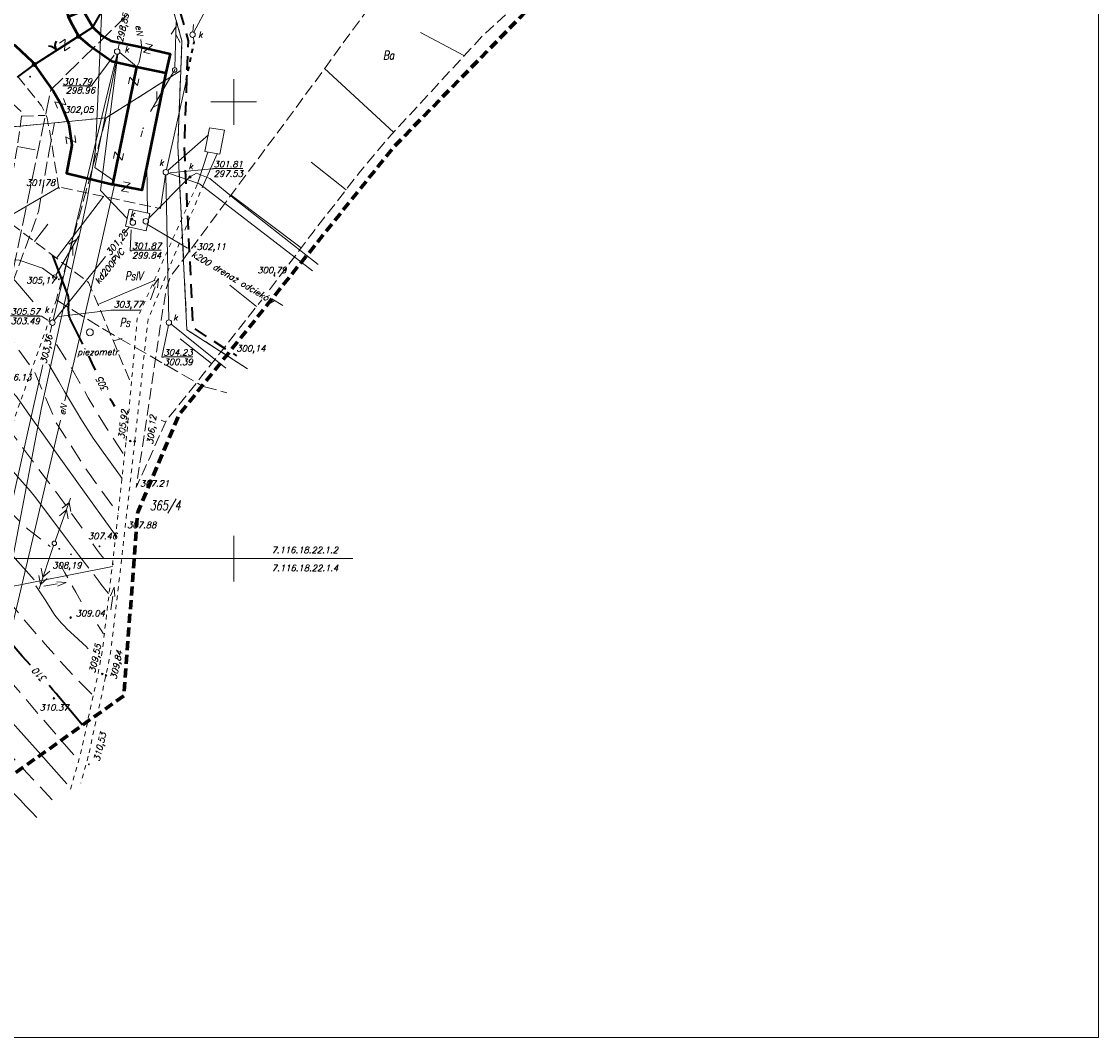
# Model space of a CAD drawing. Header units: metres. Extents: x 7477803 to 7478145, y 5500698 to 5500984.
# Tile 40 of 42: x 7478027 to 7478145, y 5500698 to 5500809. Entities that reach past the tile are written whole.
import ezdxf
from ezdxf.enums import TextEntityAlignment as Align

# ---------------------------------------------------------------- set-up
doc = ezdxf.new("R2010")
doc.units = ezdxf.units.M
doc.header["$MEASUREMENT"] = 0
for name, pattern in [('EGBK02', [2, 1.5, -0.5]), ('EGBU01', [1, 0.5, -0.5]), ('l215_500', [2.5, 1.5, -0.4125, 0.175, -0.4125]), ('l217_500', [2, 1.5, -0.5]), ('l218_500', [1, 0.5, -0.5]), ('l266_500', [1, 0.5, -0.5]), ('l641_500', [1.5, 1, -0.5]), ('l812_500', [3, 2, -1]), ('l823_500', [1.75, 1.25, -0.5]), ('SUPX_P', [2.5, 2, -0.5])]:
    doc.linetypes.add(name, pattern=pattern)
for name, color, linetype, lineweight in [('203-Punkt załamania granicy działki nie stabilizowany', 7, 'Continuous', 13), ('budynek', 7, 'Continuous', 50), ('e_opisy', 7, 'Continuous', 18), ('e_Proj', 7, 'l641_500', 18), ('e_slupy', 7, 'Continuous', 18), ('eNN', 7, 'Continuous', 18), ('funkcja_kondygnacja', 7, 'Continuous', 18), ('gr_dzialki', 7, 'Continuous', 18), ('gr_klasy', 7, 'l217_500', 18), ('gr_uzytek', 7, 'l218_500', 18), ('k', 7, 'Continuous', 18), ('k_elem_naziemne', 7, 'Continuous', 18), ('k_opis', 7, 'Continuous', 18), ('k_rzedne', 7, 'Continuous', 18), ('kraweznik', 7, 'Continuous', 50), ('nazwa_cieku', 7, 'Continuous', 18), ('nr_dzialki', 7, 'Continuous', 18), ('ogr_symb', 7, 'l901_500', 35), ('ogr_w_skali', 7, 'Continuous', 35), ('opis_klasy', 7, 'Continuous', 18), ('opis_uzytek', 7, 'Continuous', 18), ('pkt_wys', 7, 'Continuous', 18), ('pob_gr_obrebu', 7, 'Continuous', 35), ('przehaczenie', 7, 'Continuous', 18), ('przepust', 7, 'l266_500', 35), ('robocza11', 7, 'Continuous', 18), ('robocza38', 7, 'Continuous', 18), ('robocza49', 7, 'Continuous', 18), ('robocza50', 7, 'Continuous', 18), ('rowy', 7, 'l266_500', 18), ('schody', 7, 'Continuous', 18), ('skarp_wypel', 7, 'Continuous', 18), ('skarpa_gora', 7, 'l823_500', 18), ('t', 7, 'Continuous', 18), ('t_slupy', 7, 'Continuous', 18), ('w', 7, 'Continuous', 18), ('warst_ciagla', 7, 'Continuous', 13), ('warst_opis', 7, 'Continuous', 13), ('warst_pogrub', 7, 'Continuous', 35), ('warst_przeryw', 7, 'l812_500', 13), ('zakresy', 7, 'l215_500', 70)]:
    doc.layers.add(name, color=color, linetype=linetype, lineweight=lineweight)
doc.styles.get("Standard").update_dxf_attribs({"font": 'txt.shx', "width": 0.75})
doc.styles.add('Style-ITALIC_1250', font='ITALIC_1250.shx')
doc.linetypes.add('l901_500', pattern='A,3.75,[37,dgnlstyle-2015all.shx,S=0.002778,R=0,X=0,Y=0],3.75', length=7.5)

# ---------------------------------------------------------------- blocks, each defined once
blk = doc.blocks.new('203')
at = {"linetype": 'Continuous', "lineweight": 13}
h = blk.add_hatch(color=0, dxfattribs=at)
edge = h.paths.add_edge_path()
edge.add_arc((0, 0), 0.045, 0, 360)
blk = doc.blocks.new('993')
at = {"layer": 'nazwa_cieku', "color": 134, "linetype": 'Continuous', "lineweight": 18}
for p, q in [((0, 0), (1.5, 0)), ((1.5, 0.25), (2.5, 0)), ((2.5, 0), (1.5, -0.25))]:
    blk.add_line(p, q, dxfattribs=at)
blk = doc.blocks.new('506')
at = {"layer": 'robocza38', "color": 32, "linetype": 'Continuous', "lineweight": 18}
blk.add_circle((0, 0), 0.3, dxfattribs=at)
blk = doc.blocks.new('511_5')
at = {"layer": 'e_slupy', "color": 1, "linetype": 'Continuous', "lineweight": 18}
blk.add_circle((0, 0), 0.25, dxfattribs=at)
blk = doc.blocks.new('506_5')
at = {"layer": 'k_elem_naziemne', "color": 24, "linetype": 'Continuous', "lineweight": 18}
blk.add_circle((0, 0), 0.3, dxfattribs=at)
blk = doc.blocks.new('993_5')
at = {"layer": 'nazwa_cieku', "color": 134, "linetype": 'Continuous', "lineweight": 18}
for p, q in [((1.5, 0), (0, 0)), ((2.5, 0), (1.5, 0.25)), ((2.5, 0), (1.5, -0.25))]:
    blk.add_line(p, q, dxfattribs=at)
blk = doc.blocks.new('506_5_3')
at = {"layer": 'k_elem_naziemne', "color": 24, "linetype": 'Continuous', "lineweight": 18}
blk.add_circle((0, 0), 0.3, dxfattribs=at)
blk = doc.blocks.new('501_5')
at = {"layer": 'k_elem_naziemne', "linetype": 'Continuous', "lineweight": 18}
h = blk.add_hatch(color=24, dxfattribs=at)
edge = h.paths.add_edge_path()
edge.add_arc((0, 0), 0.125, 0, 360)
at = {"layer": 'k_elem_naziemne', "color": 24, "linetype": 'Continuous', "lineweight": 18}
blk.add_circle((0, 0), 0.125, dxfattribs=at)
blk = doc.blocks.new('511_5_2')
at = {"layer": 't_slupy', "color": 30, "linetype": 'Continuous', "lineweight": 18}
blk.add_circle((0, 0), 0.25, dxfattribs=at)
blk = doc.blocks.new('SUPT01')
at = {"layer": 't_slupy', "color": 30, "linetype": 'Continuous', "lineweight": 18}
for p, q in [((5, 0), (105, 0)), ((60.7, -10), (78, 0)), ((95.3, 0), (78, 10))]:
    blk.add_line(p, q, dxfattribs=at)
blk = doc.blocks.new('SUPT1')
at = {"layer": 't_slupy', "color": 30, "linetype": 'Continuous', "lineweight": 18, "xscale": 0.05000000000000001, "yscale": 0.05000000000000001, "zscale": 0.05000000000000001}
blk.add_blockref('SUPT01', (0, 0), dxfattribs=at)
blk = doc.blocks.new('140')
at = {"layer": 'pkt_wys', "linetype": 'Continuous', "lineweight": 18}
h = blk.add_hatch(color=7, dxfattribs=at)
edge = h.paths.add_edge_path()
edge.add_arc((0, 0), 0.045, 0, 360)
at = {"layer": 'pkt_wys', "color": 7, "linetype": 'Continuous', "lineweight": 18}
blk.add_circle((0, 0), 0.045, dxfattribs=at)
blk = doc.blocks.new('991')
at = {"layer": 'przehaczenie', "color": 7, "linetype": 'Continuous', "lineweight": 18}
for p, q in [((-0.38, 0.5), (0.37, 0.5)), ((-0.38, -0.5), (0.37, 0.5)), ((-0.38, -0.5), (0.37, -0.5))]:
    blk.add_line(p, q, dxfattribs=at)
blk = doc.blocks.new('801_2')
at = {"layer": 'pkt_wys', "linetype": 'Continuous', "lineweight": 18}
h = blk.add_hatch(color=7, dxfattribs=at)
edge = h.paths.add_edge_path()
edge.add_arc((0, 0), 0.09, 0, 360)
at = {"layer": 'pkt_wys', "color": 7, "linetype": 'Continuous', "lineweight": 18}
blk.add_circle((0, 0), 0.09, dxfattribs=at)
blk = doc.blocks.new('991_5')
at = {"layer": 'przehaczenie', "color": 7, "linetype": 'Continuous', "lineweight": 18, "flags": 128}
blk.add_lwpolyline([(-0.38, 0.5), (0.38, 0.5), (-0.38, -0.5), (0.38, -0.5)], dxfattribs=at)
blk = doc.blocks.new('991_5_1')
at = {"layer": 'przehaczenie', "color": 7, "linetype": 'Continuous', "lineweight": 18, "flags": 128}
blk.add_lwpolyline([(-0.38, 0.5), (0.38, 0.5), (-0.38, -0.5), (0.38, -0.5)], dxfattribs=at)
blk = doc.blocks.new('SUPE03')
at = {"layer": 'e_slupy', "color": 1, "linetype": 'Continuous', "lineweight": 18}
for p, q in [((5, 0), (105, 0)), ((78, 0), (60.7, 10)), ((60.7, -10), (78, 0)), ((95.3, 0), (78, 10)), ((78, -10), (95.3, 0))]:
    blk.add_line(p, q, dxfattribs=at)
blk = doc.blocks.new('SUPE3')
at = {"layer": 'e_slupy', "color": 1, "linetype": 'Continuous', "lineweight": 18, "xscale": 0.05, "yscale": 0.05, "zscale": 0.05}
blk.add_blockref('SUPE03', (0, 0), dxfattribs=at)

msp = doc.modelspace()

# ---------------------------------------------------------------- hatches: boundary and pattern name
at = {"layer": 'ogr_w_skali', "linetype": 'Continuous', "lineweight": 35}
h = msp.add_hatch(color=7, dxfattribs=at)
edge = h.paths.add_edge_path()
edge.add_arc((7478033, 5500807.19), 0.17, 0, 360)
h = msp.add_hatch(color=7, dxfattribs=at)
edge = h.paths.add_edge_path()
edge.add_arc((7478028.16, 5500804.1), 0.17, 0, 360)

# ---------------------------------------------------------------- linework, layer by layer
at = {"layer": 'budynek', "color": 7, "linetype": 'Continuous', "lineweight": 50, "flags": 128}
msp.add_lwpolyline([(7478042.57, 5500803.19), (7478039.94, 5500790.32), (7478036.74, 5500790.97), (7478039.37, 5500803.84), (7478042.57, 5500803.19)], close=True, dxfattribs=at)
at = {"layer": 'e_Proj', "color": 1, "linetype": 'SUPX_P', "lineweight": 18, "flags": 128}
msp.add_lwpolyline([(7478085.72, 5500828.46), (7478062.59, 5500828.39), (7478057.72, 5500828.46), (7478045.09, 5500816.16), (7478029.95, 5500801.31), (7478024.95, 5500777.24), (7478020.36, 5500757.7), (7478013.92, 5500735.55), (7478010.54, 5500720.26)], dxfattribs=at)
at = {"layer": 'eNN', "color": 1, "linetype": 'Continuous', "lineweight": 18, "flags": 128}
for points in [[(7478039.37, 5500803.84), (7478039.63, 5500804.34), (7478039.95, 5500805.84), (7478039.81, 5500806.85)], [(7478031.5, 5500767.26), (7478034.41, 5500779.78), (7478036.94, 5500790.92)], [(7478021.08, 5500721.8), (7478022.35, 5500727.71), (7478025.64, 5500742.27), (7478028.58, 5500754.67), (7478031.01, 5500765.16)]]:
    msp.add_lwpolyline(points, dxfattribs=at)
at = {"layer": 'gr_dzialki', "color": 96, "linetype": 'Continuous', "lineweight": 18, "flags": 128}
for points in [[(7478044.33, 5500806.69), (7478040.64, 5500819.82)], [(7478044.33, 5500806.69), (7478044.2, 5500803.44)], [(7478044.2, 5500803.44), (7478036.02, 5500798.26)], [(7478044.2, 5500803.44), (7478043.88, 5500795.19)], [(7478036.02, 5500798.26), (7478004.67, 5500795.23)], [(7478044.88, 5500775.05), (7478043.88, 5500795.19)], [(7478051.52, 5500770.78), (7478044.88, 5500775.05)]]:
    msp.add_lwpolyline(points, dxfattribs=at)
at = {"layer": 'gr_klasy', "color": 96, "linetype": 'EGBK02', "lineweight": 18, "flags": 128}
for points in [[(7478044.2, 5500803.44), (7478036.02, 5500798.26)], [(7478043.88, 5500795.19), (7478044.2, 5500803.44)], [(7478036.02, 5500798.26), (7478030.57, 5500778.31)], [(7478030.37, 5500797.71), (7478012.78, 5500796.01)], [(7478029.75, 5500794.44), (7478030.37, 5500797.71)], [(7478028.63, 5500788.01), (7478029.75, 5500794.44)], [(7478044.88, 5500775.05), (7478043.88, 5500795.19)], [(7478025.09, 5500778.3), (7478028.63, 5500788.01)], [(7478030.57, 5500778.31), (7478035.63, 5500775.18)], [(7478035.63, 5500775.18), (7478046.65, 5500768.85)], [(7478051.52, 5500770.78), (7478044.88, 5500775.05)], [(7478046.65, 5500768.85), (7478049.26, 5500768.14)]]:
    msp.add_lwpolyline(points, dxfattribs=at)
at = {"layer": 'gr_uzytek', "color": 96, "linetype": 'EGBU01', "lineweight": 18}
msp.add_line((7478030.37, 5500797.71), (7478036.02, 5500798.26), dxfattribs=at)
at = {"layer": 'gr_uzytek', "color": 96, "linetype": 'EGBU01', "lineweight": 18, "flags": 128}
for points in [[(7478040.73, 5500827.51), (7478040.64, 5500819.82), (7478044.33, 5500806.69), (7478044.2, 5500803.44)], [(7478030.57, 5500778.31), (7478022.71, 5500756.1), (7478014.63, 5500723.4), (7478013.16, 5500719.33)]]:
    msp.add_lwpolyline(points, dxfattribs=at)
at = {"layer": 'k', "color": 24, "linetype": 'Continuous', "lineweight": 18}
for p, q in [((7478037.33, 5500805.79), (7478037.46, 5500806.34)), ((7478036.46, 5500802.17), (7478037.23, 5500805.21)), ((7478037.51, 5500805.4), (7478039.37, 5500803.84)), ((7478030.21, 5500776.13), (7478036.46, 5500802.17)), ((7478042.78, 5500792.5), (7478047.23, 5500796.39)), ((7478040.5, 5500793.07), (7478040.57, 5500787.82)), ((7478042.51, 5500792), (7478041.99, 5500788.33)), ((7478042.56, 5500792), (7478042.88, 5500776.15)), ((7478046.24, 5500791.03), (7478042.84, 5500792.2)), ((7478046.24, 5500791.03), (7478058.64, 5500781.49)), ((7478038.54, 5500786.29), (7478038.07, 5500785.7)), ((7478040.56, 5500786.57), (7478044.92, 5500783.97)), ((7478035.96, 5500783.08), (7478030.33, 5500776.07)), ((7478030.07, 5500775.54), (7478029.9, 5500774.76)), ((7478029.1, 5500771.2), (7478020.15, 5500731.46))]:
    msp.add_line(p, q, dxfattribs=at)
at = {"layer": 'k', "color": 24, "linetype": 'Continuous', "lineweight": 18, "flags": 128}
for points in [[(7478045.52, 5500807.68), (7478045.58, 5500808.49)], [(7478045.67, 5500806.56), (7478045.56, 5500807.07)], [(7478037.32, 5500805.21), (7478034.78, 5500792.8), (7478036.82, 5500791.39)], [(7478037.32, 5500805.21), (7478035.41, 5500790.31), (7478038.33, 5500787.24)], [(7478042.62, 5500792.59), (7478044.81, 5500802.42)], [(7478059.25, 5500782.2), (7478050.13, 5500789.34), (7478047.4, 5500791.62), (7478045.93, 5500792.21), (7478045.2, 5500791.79), (7478040.7, 5500787.26)], [(7478054.19, 5500778.43), (7478055.39, 5500777.71)], [(7478043.13, 5500775.65), (7478049.13, 5500770.83)]]:
    msp.add_lwpolyline(points, dxfattribs=at)
msp.add_lwpolyline([(7478040.81, 5500787.77), (7478040.4, 5500785.89), (7478038.14, 5500786.38), (7478038.55, 5500788.26), (7478040.81, 5500787.77)], close=True, dxfattribs=at)
at = {"layer": 'k_rzedne', "color": 24, "linetype": 'Continuous', "lineweight": 18, "flags": 128}
for points in [[(7478047.39, 5500810.55), (7478047.21, 5500810.55), (7478045.63, 5500807.63)], [(7478033.75, 5500801.71), (7478034.39, 5500801.71), (7478036.91, 5500805.13)], [(7478047.8, 5500792.66), (7478047.62, 5500792.66), (7478042.99, 5500792.25)], [(7478038.85, 5500783.71), (7478038.67, 5500783.71), (7478038.76, 5500785.99)], [(7478030.83, 5500776.52), (7478036.54, 5500777.2), (7478039.72, 5500777.2)], [(7478027.37, 5500776.54), (7478028.93, 5500776.54), (7478029.63, 5500776.1)], [(7478042.3, 5500772.04), (7478042.12, 5500772.04), (7478042.84, 5500775.54)]]:
    msp.add_lwpolyline(points, dxfattribs=at)
at = {"layer": 'kraweznik', "color": 7, "linetype": 'Continuous', "lineweight": 50, "flags": 128}
for points in [[(7478031.64, 5500818.53), (7478030.95, 5500814.56), (7478031.18, 5500812.59), (7478031.44, 5500811.21), (7478031.88, 5500809.33), (7478032.33, 5500808.4), (7478033, 5500807.19), (7478034.21, 5500806.19), (7478036.66, 5500804.46), (7478039.37, 5500803.84)], [(7478031.88, 5500809.33), (7478033.52, 5500809.99), (7478034.55, 5500808.19), (7478035.57, 5500807.23), (7478036.54, 5500806.7), (7478039.43, 5500806.11), (7478043.04, 5500805.26), (7478042.57, 5500803.19)], [(7478021.47, 5500807.47), (7478023.73, 5500807.13), (7478026.05, 5500806.17), (7478027.96, 5500804.38), (7478029.35, 5500802.43), (7478030.25, 5500801.15), (7478031.02, 5500799.82), (7478031.92, 5500797.56), (7478032.26, 5500795.25), (7478031.69, 5500792.19), (7478036.74, 5500790.97)]]:
    msp.add_lwpolyline(points, dxfattribs=at)
at = {"layer": 'ogr_symb', "color": 7, "linetype": 'l901_500', "lineweight": 35, "flags": 128}
msp.add_lwpolyline([(7478026.32, 5500802.71), (7478028.17, 5500804.08), (7478034.55, 5500808.19), (7478045.42, 5500827.25), (7478069.85, 5500827.2)], dxfattribs=at)
at = {"layer": 'ogr_w_skali', "color": 7, "linetype": 'Continuous', "lineweight": 35}
msp.add_line((7478028.16, 5500804.1), (7478033, 5500807.19), dxfattribs=at)
for centre in [(7478033, 5500807.19), (7478028.16, 5500804.1)]:
    msp.add_circle(centre, 0.17, dxfattribs=at)
for centre, start, end in [((7478029.74, 5500805.1), 32.5468, 92.5468), ((7478031.42, 5500806.18), 152.5468, 212.5468)]:
    msp.add_arc(centre, 1, start, end, dxfattribs=at)
at = {"layer": 'pob_gr_obrebu', "color": 7, "linetype": 'Continuous', "lineweight": 35}
for p, q in [((7478044.11, 5500809.88), (7478044.52, 5500808.44)), ((7478044.94, 5500805.01), (7478044.88, 5500803.51)), ((7478044.84, 5500802.51), (7478044.79, 5500801.01)), ((7478044.75, 5500800.01), (7478044.69, 5500798.51)), ((7478044.65, 5500797.51), (7478044.59, 5500796.01)), ((7478044.56, 5500795.02), (7478044.64, 5500793.52)), ((7478044.69, 5500792.52), (7478044.76, 5500791.02)), ((7478044.81, 5500790.02), (7478044.88, 5500788.52)), ((7478044.93, 5500787.52), (7478045.01, 5500786.03)), ((7478045.06, 5500785.03), (7478045.13, 5500783.53)), ((7478045.18, 5500782.53), (7478045.25, 5500781.03)), ((7478045.3, 5500780.03), (7478045.37, 5500778.54)), ((7478045.42, 5500777.54), (7478045.5, 5500776.04)), ((7478045.73, 5500775.14), (7478046.99, 5500774.33)), ((7478047.83, 5500773.79), (7478049.09, 5500772.98)), ((7478049.93, 5500772.44), (7478050.29, 5500772.21))]:
    msp.add_line(p, q, dxfattribs=at)
at = {"layer": 'pob_gr_obrebu', "color": 7, "linetype": 'Continuous', "lineweight": 35, "flags": 128}
msp.add_lwpolyline([(7478044.79, 5500807.48), (7478045.01, 5500806.68), (7478044.98, 5500806.01)], dxfattribs=at)
at = {"layer": 'przepust', "color": 7, "linetype": 'l266_500', "lineweight": 35}
msp.add_line((7478044.81, 5500802.42), (7478045.67, 5500806.56), dxfattribs=at)
at = {"layer": 'robocza11', "color": 7, "linetype": 'Continuous', "lineweight": 18, "flags": 128}
msp.add_lwpolyline([(7478015, 5500697.57), (7478144.73, 5500697.57), (7478144.73, 5500983.57), (7477803.26, 5500983.57), (7477803.26, 5500697.57), (7478010.82, 5500697.57), (7478015, 5500697.57)], close=True, dxfattribs=at)
at = {"layer": 'robocza49', "color": 7, "linetype": 'Continuous', "lineweight": 13}
for p, q in [((7478050, 5500797.5), (7478050, 5500802.5)), ((7478047.5, 5500800), (7478052.5, 5500800)), ((7478050, 5500750), (7478050, 5500752.5)), ((7478000, 5500750), (7478063.04, 5500750)), ((7478050, 5500747.5), (7478050, 5500750))]:
    msp.add_line(p, q, dxfattribs=at)
at = {"layer": 'rowy', "color": 7, "linetype": 'Continuous', "lineweight": 18}
for p, q in [((7478016.42, 5500745.09), (7478036.73, 5500749.13)), ((7478036.69, 5500749.37), (7478036.85, 5500749.4))]:
    msp.add_line(p, q, dxfattribs=at)
at = {"layer": 'rowy', "color": 7, "linetype": 'l266_500', "lineweight": 18, "flags": 128}
for points in [[(7478038.22, 5500762.92), (7478039.43, 5500776.28), (7478046.03, 5500791.03)], [(7478039.16, 5500762.83), (7478040.61, 5500776.17), (7478046.61, 5500790.79)], [(7478032.12, 5500724.76), (7478033.2, 5500728.55), (7478035.16, 5500737.45), (7478035.6, 5500739.82), (7478036.71, 5500749.3), (7478038.22, 5500762.92)], [(7478039.16, 5500762.83), (7478037.64, 5500749.22), (7478036.51, 5500739.69), (7478036, 5500737.2), (7478034.07, 5500728.35)], [(7478034.07, 5500728.35), (7478033.25, 5500725.42)]]:
    msp.add_lwpolyline(points, dxfattribs=at)
at = {"layer": 'schody', "color": 7, "linetype": 'Continuous', "lineweight": 18}
for p, q in [((7478046.03, 5500791.03), (7478047.15, 5500794.51)), ((7478048.19, 5500794.33), (7478046.61, 5500790.79))]:
    msp.add_line(p, q, dxfattribs=at)
at = {"layer": 'schody', "color": 7, "linetype": 'Continuous', "lineweight": 18, "flags": 128}
msp.add_lwpolyline([(7478048.49, 5500794.29), (7478049, 5500796.89), (7478047.35, 5500797.17), (7478046.82, 5500794.57), (7478048.49, 5500794.29)], close=True, dxfattribs=at)
at = {"layer": 'skarp_wypel', "color": 7, "linetype": 'Continuous', "lineweight": 18}
for p, q in [((7478075.2, 5500805.08), (7478070.46, 5500807.61)), ((7478067.52, 5500796.68), (7478059.95, 5500803.65)), ((7478026.29, 5500795.11), (7478028.26, 5500794.77)), ((7478062.32, 5500790.39), (7478058.47, 5500793.4)), ((7478024.92, 5500787.2), (7478030.82, 5500790.62)), ((7478030.59, 5500782.89), (7478035.74, 5500789.66)), ((7478057.38, 5500784.01), (7478049.72, 5500789.8)), ((7478028.19, 5500784.73), (7478029.63, 5500786.63)), ((7478035.13, 5500777.81), (7478041.4, 5500780.48)), ((7478052.51, 5500777.61), (7478049.56, 5500779.94)), ((7478036.8, 5500773.83), (7478037.79, 5500774.11)), ((7478047.58, 5500771.34), (7478044.15, 5500774.04)), ((7478042.55, 5500764.93), (7478042.06, 5500765.15))]:
    msp.add_line(p, q, dxfattribs=at)
at = {"layer": 'skarpa_gora', "color": 7, "linetype": 'l823_500', "lineweight": 18}
for p, q in [((7478026.83, 5500798.44), (7478029.3, 5500798.52)), ((7478031.13, 5500790.64), (7478041.99, 5500788.33))]:
    msp.add_line(p, q, dxfattribs=at)
at = {"layer": 'skarpa_gora', "color": 7, "linetype": 'l823_500', "lineweight": 18, "flags": 128}
for points in [[(7478069.93, 5500827.2), (7478073.59, 5500822.37), (7478057.14, 5500799.79), (7478043.06, 5500780.84), (7478042.62, 5500779.66), (7478041.95, 5500775.41), (7478040.82, 5500767.6), (7478039.35, 5500758.05)], [(7478053.93, 5500779.44), (7478058.55, 5500785.56), (7478063.88, 5500792.4), (7478066.96, 5500796.07), (7478077.18, 5500807.15), (7478091.61, 5500820.42), (7478081.82, 5500827.28)], [(7478026.32, 5500802.81), (7478028.95, 5500799.57), (7478029.57, 5500798.24), (7478030.16, 5500794.88), (7478030.82, 5500790.62), (7478031, 5500790.48)], [(7478025.82, 5500799.79), (7478026.82, 5500798.85), (7478026.3, 5500795.18), (7478024.92, 5500787.2), (7478034.1, 5500780.22), (7478036.04, 5500775.67), (7478038.76, 5500769.13)], [(7478039.35, 5500758.05), (7478039.31, 5500757.79), (7478042.64, 5500765.13), (7478046.52, 5500769.99), (7478053.07, 5500778.32)]]:
    msp.add_lwpolyline(points, dxfattribs=at)
at = {"layer": 't', "color": 30, "linetype": 'Continuous', "lineweight": 18, "flags": 128}
msp.add_lwpolyline([(7478013.95, 5500749.22), (7478016.25, 5500756.09), (7478018.04, 5500762.47), (7478020.82, 5500772.52), (7478021.71, 5500779.89), (7478022.48, 5500781.51), (7478023.01, 5500782.13), (7478024.07, 5500782.68), (7478025.38, 5500782.73), (7478026.49, 5500782.66), (7478029.07, 5500781.78), (7478030.4, 5500780.81)], dxfattribs=at)
at = {"layer": 't_slupy', "color": 30, "linetype": 'Continuous', "lineweight": 18}
for p, q in [((7478043.52, 5500803.37), (7478043.55, 5500803.62)), ((7478030.42, 5500780.82), (7478030.37, 5500780.8))]:
    msp.add_line(p, q, dxfattribs=at)
at = {"layer": 'w', "color": 160, "linetype": 'Continuous', "lineweight": 18, "flags": 128}
for points in [[(7478035.93, 5500818.95), (7478035.29, 5500804.26), (7478034.87, 5500794.76), (7478033.9, 5500789.11), (7478028.93, 5500766.53)], [(7478028.93, 5500766.53), (7478026.09, 5500751.63), (7478024.78, 5500744.81), (7478022.83, 5500734.61), (7478021.57, 5500727.76), (7478020.31, 5500723.11), (7478018.73, 5500717.36)]]:
    msp.add_lwpolyline(points, dxfattribs=at)
at = {"layer": 'warst_ciagla', "color": 7, "linetype": 'Continuous', "lineweight": 13, "flags": 128}
for points in [[(7478024.64, 5500782.04), (7478025.49, 5500781.06), (7478026.34, 5500780.07), (7478027.19, 5500779.09), (7478028.04, 5500778.11)], [(7478037.78, 5500758.75), (7478036.64, 5500760.32), (7478035.51, 5500761.89), (7478035.14, 5500762.41), (7478034.61, 5500763.19), (7478034.09, 5500763.97), (7478033.75, 5500764.5), (7478033.25, 5500765.3), (7478032.76, 5500766.11), (7478032.12, 5500767.19), (7478031.48, 5500768.28), (7478030.85, 5500769.37), (7478030.21, 5500770.46), (7478029.97, 5500770.88), (7478029.73, 5500771.29)], [(7478037.23, 5500752.29), (7478035.53, 5500754.66), (7478033.84, 5500757.03), (7478030.6, 5500761.55), (7478027.36, 5500766.07), (7478026.56, 5500767.25), (7478026.35, 5500767.54), (7478026.19, 5500767.74), (7478026.06, 5500767.9), (7478025.86, 5500768.12), (7478025.64, 5500768.32), (7478024.85, 5500769.03), (7478024.05, 5500769.74)], [(7478034.13, 5500748.93), (7478033.01, 5500750.41), (7478031.89, 5500751.88), (7478029.43, 5500755.19), (7478028.16, 5500756.83), (7478027.51, 5500757.63), (7478026.84, 5500758.41), (7478025.12, 5500760.36), (7478023.4, 5500762.31)], [(7478028.14, 5500747.67), (7478026.06, 5500750.02), (7478023.98, 5500752.36), (7478023.39, 5500753.01), (7478022.93, 5500753.5), (7478022.6, 5500753.86), (7478022.35, 5500754.14), (7478021.99, 5500754.57), (7478021.82, 5500754.79), (7478021.66, 5500755.02), (7478021.13, 5500755.76), (7478020.61, 5500756.51)], [(7478034.68, 5500748.26), (7478035.21, 5500747.53), (7478035.48, 5500747.16), (7478035.76, 5500746.8), (7478035.89, 5500746.65), (7478036.08, 5500746.42), (7478036.27, 5500746.19)], [(7478028.34, 5500747.03), (7478029.34, 5500745.47), (7478030.34, 5500743.92), (7478030.53, 5500743.64), (7478030.72, 5500743.39), (7478031.1, 5500742.95), (7478031.45, 5500742.58), (7478031.77, 5500742.27), (7478032.94, 5500741.2), (7478033.52, 5500740.67), (7478033.8, 5500740.39), (7478034.06, 5500740.1)], [(7478031.73, 5500725.34), (7478028.57, 5500728.86), (7478025.42, 5500732.38), (7478024.79, 5500733.11), (7478023.71, 5500734.4), (7478022.11, 5500736.35), (7478021.28, 5500737.31), (7478020.43, 5500738.24), (7478018.7, 5500740.05), (7478016.97, 5500741.86)], [(7478028.44, 5500721.65), (7478027.84, 5500722.28), (7478027.24, 5500722.9), (7478026.64, 5500723.53), (7478026.04, 5500724.16), (7478025.45, 5500724.8), (7478024.86, 5500725.43), (7478024.56, 5500725.75), (7478024.27, 5500726.08), (7478024.13, 5500726.24), (7478023.98, 5500726.4), (7478023.91, 5500726.48), (7478023.84, 5500726.56), (7478023.77, 5500726.64), (7478023.7, 5500726.72), (7478023.3, 5500727.19), (7478022.9, 5500727.66), (7478022.51, 5500728.13), (7478022.12, 5500728.61), (7478021.74, 5500729.08), (7478021.35, 5500729.56), (7478020.96, 5500730.04), (7478020.58, 5500730.51)]]:
    msp.add_lwpolyline(points, dxfattribs=at)
at = {"layer": 'warst_pogrub', "color": 7, "linetype": 'Continuous', "lineweight": 35, "flags": 128}
for points in [[(7478033.48, 5500773.48), (7478032.79, 5500774.86), (7478032.1, 5500776.24), (7478032.04, 5500776.4), (7478031.99, 5500776.55), (7478031.96, 5500776.69), (7478031.94, 5500776.83), (7478031.92, 5500776.97), (7478031.91, 5500777.22), (7478031.93, 5500778.12), (7478031.92, 5500778.34), (7478031.91, 5500778.51), (7478031.89, 5500778.63), (7478031.85, 5500778.81), (7478031.8, 5500778.98), (7478030.99, 5500781.08), (7478030.18, 5500783.18)], [(7478034.86, 5500770.62), (7478034.5, 5500771.4), (7478034.14, 5500772.18)], [(7478036.98, 5500766.65), (7478036.72, 5500767.09), (7478036.58, 5500767.3), (7478036.45, 5500767.52)], [(7478027.72, 5500738.33), (7478026.82, 5500739.32), (7478026.38, 5500739.82), (7478025.95, 5500740.33), (7478023.75, 5500742.99), (7478021.54, 5500745.64)], [(7478033.42, 5500731.77), (7478032.11, 5500733.34), (7478030.8, 5500734.91), (7478030.55, 5500735.22), (7478030.16, 5500735.66), (7478029.77, 5500736.11)]]:
    msp.add_lwpolyline(points, dxfattribs=at)
at = {"layer": 'warst_przeryw', "color": 7, "linetype": 'l812_500', "lineweight": 13, "flags": 128}
for points in [[(7478024.74, 5500775.28), (7478028.18, 5500770.44), (7478030.56, 5500764.88), (7478033.8, 5500759.81), (7478037.33, 5500754.93)], [(7478030.59, 5500773.44), (7478032.18, 5500770.93), (7478034.06, 5500767.61), (7478036.02, 5500764.34), (7478038.12, 5500761.15)], [(7478023.48, 5500767.12), (7478025.83, 5500763.56), (7478028.37, 5500760.13), (7478030.95, 5500756.73), (7478033.45, 5500753.27)], [(7478021.79, 5500760.44), (7478023.52, 5500757.9), (7478025.27, 5500755.37), (7478027.46, 5500753.21), (7478029.91, 5500751.32)], [(7478034.55, 5500751.6), (7478034.95, 5500751.01), (7478035.4, 5500750.44), (7478035.86, 5500749.89), (7478036.32, 5500749.33)], [(7478033.29, 5500745.27), (7478032.69, 5500746.33), (7478032.1, 5500747.39), (7478031.5, 5500748.45), (7478030.9, 5500749.51)], [(7478034.44, 5500735.15), (7478031.81, 5500737.86), (7478029.29, 5500740.67), (7478026.84, 5500743.55), (7478024.44, 5500746.46)], [(7478032.47, 5500728.5), (7478028.92, 5500732.62), (7478025.37, 5500736.74), (7478021.54, 5500740.61), (7478017.61, 5500744.37)], [(7478035.73, 5500741.75), (7478035.41, 5500742.26), (7478035.08, 5500742.77)], [(7478015.93, 5500737.52), (7478020.14, 5500734.31), (7478023.79, 5500730.47), (7478027.35, 5500726.53), (7478030.12, 5500723.59)]]:
    msp.add_lwpolyline(points, dxfattribs=at)
at = {"layer": 'zakresy', "color": 8, "linetype": 'l641_500', "lineweight": 70, "flags": 128}
msp.add_lwpolyline([(7477995.06, 5500962.35), (7477983.95, 5500968.08), (7477970.78, 5500968.61), (7477936.09, 5500958.17), (7477930.51, 5500954.34), (7477914.3, 5500958.58), (7477904.32, 5500957.41), (7477897.27, 5500950.87), (7477811.42, 5500829.34), (7477936, 5500769.49), (7478008.98, 5500726.58), (7478019.4, 5500721.78), (7478037.95, 5500734.97), (7478039.49, 5500755.09), (7478043.98, 5500765.71), (7478067.54, 5500795.07), (7478092.11, 5500820.25), (7478076.16, 5500837.99), (7478068.11, 5500851.15), (7478061.42, 5500873.3), (7478054.13, 5500876.37), (7478039.67, 5500897.64), (7478026.36, 5500915.23), (7478015.05, 5500927.73), (7477995.06, 5500962.35)], close=True, dxfattribs=at)

# ---------------------------------------------------------------- block references
at = {"layer": '203-Punkt załamania granicy działki nie stabilizowany', "color": 7, "linetype": 'Continuous', "lineweight": 18}
for p in [(7478044.33, 5500806.69), (7478044.2, 5500803.44), (7478036.02, 5500798.26), (7478043.88, 5500795.19), (7478044.88, 5500775.05)]:
    msp.add_blockref('203', p, dxfattribs=at)
at = {"layer": 'e_slupy', "color": 1, "linetype": 'Continuous', "lineweight": 18}
for name, rotation in [('SUPE3', 70.09031651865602), ('511_5', 0.06261750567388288), ('SUPE3', 251.4106152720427)]:
    msp.add_blockref(name, (7478030.35, 5500751.67), dxfattribs=dict(at, rotation=rotation))
at = {"layer": 'k_elem_naziemne', "color": 24, "linetype": 'Continuous', "lineweight": 18, "rotation": 0.06261750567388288}
for name, p in [('506_5', (7478045.49, 5500807.36)), ('506_5', (7478037.23, 5500805.51)), ('506_5', (7478042.56, 5500792.3)), ('501_5', (7478045.2, 5500791.79)), ('501_5', (7478038.82, 5500787.18)), ('506_5_3', (7478040.37, 5500786.93)), ('506_5', (7478038.95, 5500786.79)), ('506_5', (7478030.14, 5500775.83)), ('506_5', (7478042.9, 5500775.84))]:
    msp.add_blockref(name, p, dxfattribs=at)
at = {"layer": 'nazwa_cieku', "color": 134, "linetype": 'Continuous', "lineweight": 18}
for name, p, rotation in [('993', (7478040.89, 5500778.33), 69.71851626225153), ('993_5', (7478029.19, 5500746.97), 9.524939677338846), ('993', (7478036.52, 5500744.39), 81.37626293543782)]:
    msp.add_blockref(name, p, dxfattribs=dict(at, rotation=rotation))
at = {"layer": 'pkt_wys', "color": 7, "linetype": 'Continuous', "lineweight": 18, "rotation": 0.06261750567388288}
for name, p in [('140', (7478027.69, 5500802.76)), ('140', (7478045.79, 5500784.15)), ('140', (7478030.84, 5500780.57)), ('140', (7478054.47, 5500780.95)), ('801_2', (7478038.66, 5500762.87)), ('801_2', (7478039.16, 5500762.83)), ('140', (7478030.89, 5500751.06)), ('140', (7478035.31, 5500751.34)), ('140', (7478032.17, 5500750.46)), ('801_2', (7478032.13, 5500743.54)), ('801_2', (7478035.6, 5500737.36)), ('801_2', (7478036, 5500737.2)), ('801_2', (7478030.31, 5500734.69)), ('140', (7478034.13, 5500727.47))]:
    msp.add_blockref(name, p, dxfattribs=at)
at = {"layer": 'przehaczenie', "color": 7, "linetype": 'Continuous', "lineweight": 18}
for name, p, rotation in [('991', (7478031.5, 5500806.23), 32.80340161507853), ('991_5_1', (7478040.61, 5500805.83), 346.6352329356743), ('991', (7478039.05, 5500802.26), 78.43671887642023), ('991', (7478031.01, 5500799.84), 291.5802112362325), ('991', (7478032.17, 5500795.86), 278.4458659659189), ('991', (7478037.38, 5500794.08), 78.43671887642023), ('991_5', (7478038.19, 5500790.68), 348.4367189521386)]:
    msp.add_blockref(name, p, dxfattribs=dict(at, rotation=rotation))
at = {"layer": 'robocza38', "color": 32, "linetype": 'Continuous', "lineweight": 18, "xscale": 1.253969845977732, "yscale": 1.253969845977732, "zscale": 1.253969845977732, "rotation": 0.06261750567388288}
msp.add_blockref('506', (7478034.24, 5500774.77), dxfattribs=at)
at = {"layer": 't_slupy', "color": 30, "linetype": 'Continuous', "lineweight": 18}
for name, p, rotation in [('SUPT1', (7478043.53, 5500803.5), 88.1203749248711), ('511_5_2', (7478043.53, 5500803.5), 0.06261750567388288), ('SUPT1', (7478043.53, 5500803.5), 239.9328154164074), ('SUPT1', (7478030.4, 5500780.81), 59.82999235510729), ('511_5_2', (7478030.4, 5500780.81), 0.06261750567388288)]:
    msp.add_blockref(name, p, dxfattribs=dict(at, rotation=rotation))

# ---------------------------------------------------------------- texts
at = {"layer": 'e_opisy', "color": 1, "linetype": 'Continuous', "lineweight": 18, "style": 'Style-ITALIC_1250'}
for rotation, p in [(278.1004, (7478039.66, 5500807.85)), (76.9209, (7478031.28, 5500766.31))]:
    msp.add_text('eN', height=0.68, rotation=rotation, dxfattribs=at).set_placement(p, align=Align.MIDDLE_CENTER)
at = {"layer": 'funkcja_kondygnacja', "color": 7, "linetype": 'Continuous', "lineweight": 18, "style": 'Style-ITALIC_1250'}
msp.add_text('i', height=0.94, rotation=0.0626, dxfattribs=at).set_placement((7478039.84, 5500796.66), align=Align.MIDDLE_CENTER)
at = {"layer": 'k_elem_naziemne', "color": 24, "linetype": 'Continuous', "lineweight": 18, "style": 'Style-ITALIC_1250'}
for p in [(7478046.35, 5500807.36), (7478038.28, 5500805.75), (7478042.06, 5500793.35), (7478045.28, 5500792.97), (7478038.91, 5500787.74), (7478029.5, 5500777.26), (7478043.6, 5500776.4)]:
    msp.add_text('k', height=0.68, rotation=0.0626, dxfattribs=at).set_placement(p, align=Align.MIDDLE_CENTER)
at = {"layer": 'k_opis', "color": 24, "linetype": 'Continuous', "lineweight": 18, "style": 'Style-ITALIC_1250'}
msp.add_text('kd200PVC', height=0.68, rotation=51.2167, dxfattribs=at).set_placement((7478035.24, 5500780.01))
at = {"layer": 'k_opis', "color": 24, "linetype": 'Continuous', "lineweight": 18, "insert": (7478045.31, 5500783.15), "char_height": 0.68, "attachment_point": 7, "rotation": 329.1609, "line_spacing_factor": 0.6, "style": 'Style-ITALIC_1250'}
msp.add_mtext('\\FITALIC_1250;k200 drenaż odcieków', dxfattribs=at)
at = {"layer": 'k_rzedne', "color": 24, "linetype": 'Continuous', "lineweight": 18, "style": 'Style-ITALIC_1250'}
for s, rotation, p in [('298,85', 77.4336, (7478037.85, 5500808.12)), ('303,36', 77.6019, (7478029.48, 5500772.92))]:
    msp.add_text(s, height=0.68, rotation=rotation, dxfattribs=at).set_placement(p, align=Align.MIDDLE_CENTER)
for s, rotation, p in [('%%u301.79%%U', 0.0626, (7478031.27, 5500801.88)), ('%%u301.81%%U', 0.0626, (7478047.8, 5500792.84)), ('301,28', 51.2167, (7478036.47, 5500783.12)), ('%%u301.87%%U', 0.0626, (7478038.85, 5500783.89)), ('303,77', 0.0626, (7478036.84, 5500777.5)), ('%%u305.57%%U', 0.0626, (7478025.56, 5500776.71)), ('%%u304.23%%U', 0.0626, (7478042.3, 5500772.22))]:
    msp.add_text(s, height=0.68, rotation=rotation, dxfattribs=at).set_placement(p)
for s, p in [('298.96', (7478031.61, 5500801.6)), ('297.53', (7478047.8, 5500792.48)), ('299.84', (7478038.85, 5500783.53)), ('303.49', (7478025.56, 5500776.35)), ('300.39', (7478042.3, 5500771.86))]:
    msp.add_text(s, height=0.68, rotation=0.0626, dxfattribs=at).set_placement(p, align=Align.TOP_LEFT)
at = {"layer": 'nr_dzialki', "color": 96, "linetype": 'Continuous', "lineweight": 18, "insert": (7478040.79, 5500756.34), "char_height": 1.04, "attachment_point": 1, "line_spacing_factor": 0.6}
msp.add_mtext('\\FITALIC_1250;365/4', dxfattribs=at)
at = {"layer": 'opis_klasy', "color": 96, "linetype": 'Continuous', "lineweight": 18, "insert": (7478038.08, 5500780.48), "char_height": 0.94, "attachment_point": 7, "line_spacing_factor": 0.6}
msp.add_mtext('\\FITALIC_1250;PsIV', dxfattribs=at)
at = {"layer": 'opis_uzytek', "color": 96, "linetype": 'Continuous', "lineweight": 18, "char_height": 0.94, "attachment_point": 7, "line_spacing_factor": 0.6}
for s, insert in [('\\FITALIC_1250;Ba', (7478066.37, 5500804.64)), ('\\FITALIC_1250;Ps', (7478037.5, 5500775.37))]:
    msp.add_mtext(s, dxfattribs=dict(at, insert=insert))
at = {"layer": 'pkt_wys', "color": 7, "linetype": 'Continuous', "lineweight": 18, "style": 'Style-ITALIC_1250'}
for s, rotation, p in [('302,05', 0.0626, (7478031.44, 5500798.82)), ('301,78', 0.0626, (7478027.24, 5500790.81)), ('302,11', 0.0626, (7478045.95, 5500783.8)), ('300,79', 0.0626, (7478052.58, 5500781.24)), ('305,17', 0.0626, (7478027.27, 5500780.13)), ('300,14', 0.0626, (7478050.28, 5500772.67)), ('306.13', 0.0626, (7478024.63, 5500769.5)), ('305,92', 83.6947, (7478038.02, 5500763.06)), ('306,12', 83.6069, (7478041.15, 5500762.47)), ('307.21', 0.0626, (7478039.73, 5500757.88)), ('307.88', 0.0626, (7478038.32, 5500753.33)), ('307.46', 0.0626, (7478034.03, 5500752.12)), ('308,19', 0.0626, (7478030.13, 5500748.92)), ('309.04', 0.0626, (7478032.69, 5500743.67)), ('309,55', 77.6086, (7478034.8, 5500737.42)), ('309,84', 77.6849, (7478037.14, 5500736.71)), ('310.37', 0.0626, (7478028.72, 5500733.35)), ('310,53', 76.4236, (7478035.29, 5500727.74))]:
    msp.add_text(s, height=0.68, rotation=rotation, dxfattribs=at).set_placement(p)
at = {"layer": 'robocza38', "color": 32, "linetype": 'Continuous', "lineweight": 18, "style": 'Style-ITALIC_1250'}
msp.add_text('piezometr', height=0.68, rotation=0.0626, dxfattribs=at).set_placement((7478032.86, 5500772.27))
at = {"layer": 'robocza50', "color": 7, "linetype": 'Continuous', "lineweight": 13, "style": 'Style-ITALIC_1250'}
for s, p in [('7.116.18.22.1.2', (7478054.14, 5500750.93)), ('7.116.18.22.1.4', (7478054.17, 5500748.96))]:
    msp.add_text(s, height=0.68, dxfattribs=at).set_placement(p, align=Align.MIDDLE_LEFT)
at = {"layer": 'warst_opis', "color": 7, "linetype": 'Continuous', "lineweight": 13, "style": 'Style-ITALIC_1250', "width": 0.866667}
for s, rotation, p in [('305', 116.9791, (7478035.61, 5500769.04)), ('310', 132.8594, (7478028.75, 5500737.22))]:
    msp.add_text(s, height=0.75, rotation=rotation, dxfattribs=at).set_placement(p, align=Align.MIDDLE_CENTER)

doc.saveas('drawing.dxf')
